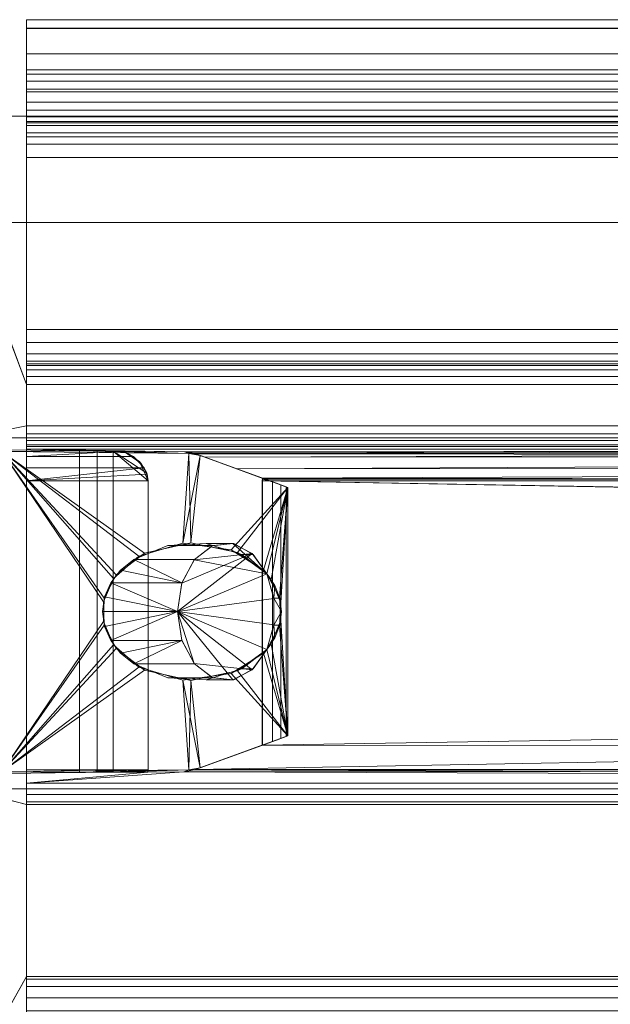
# Model space of a CAD drawing. Header units: millimetres. Extents: x -125 to 135, y -1868 to 49.
# Tile 29 of 53: x -118 to -110, y 34 to 49. Entities that reach past the tile are written whole.
import ezdxf

# ---------------------------------------------------------------- set-up
doc = ezdxf.new("R2010")
doc.units = ezdxf.units.MM
doc.layers.add('1', color=7, linetype='CONTINUOUS', true_color=0xffffff)

msp = doc.modelspace()

# ---------------------------------------------------------------- linework, layer by layer
at = {"layer": '1', "color": 252, "linetype": 'Continuous', "lineweight": 13}
for points in [[(-118.3, 48.621, 454.451), (-118.3, 48.75, 453.8), (-118.3, 47.212, 452.691), (-118.3, 47.104, 452.854)], [(-118.3, 47.25, 452.5), (-118.3, 48.75, 453.8), (-118.3, 48.75, 451.551), (-118.3, 48.629, 450.867)], [(-118.3, 47.25, 452.5), (-118.3, 47.212, 452.691), (-118.3, 48.75, 453.8)], [(-118.3, 48.75, 453.8), (118.3, 48.75, 453.8), (118.3, 48.75, 451.551), (-118.3, 48.75, 451.551)], [(-118.3, 48.621, 454.451), (118.3, 48.621, 454.451), (118.3, 48.75, 453.8), (-118.3, 48.75, 453.8)], [(-118.3, 48.75, 451.551), (118.3, 48.75, 451.551), (118.3, 48.629, 450.867), (-118.3, 48.629, 450.867)], [(-118.3, 48.75, 34.2), (-118.3, 47.212, 35.309), (-118.3, 47.25, 35.5)], [(-118.3, 47.104, 35.146), (-118.3, 47.212, 35.309), (-118.3, 48.75, 34.2), (-118.3, 48.621, 33.549)], [(-118.3, 48.629, 37.133), (-118.3, 48.75, 36.449), (-118.3, 48.75, 34.2), (-118.3, 47.25, 35.5)], [(118.3, 48.75, 34.2), (-118.3, 48.75, 34.2), (-118.3, 48.75, 36.449), (118.3, 48.75, 36.449)], [(118.3, 48.621, 33.549), (-118.3, 48.621, 33.549), (-118.3, 48.75, 34.2), (118.3, 48.75, 34.2)], [(118.3, 48.75, 36.449), (-118.3, 48.75, 36.449), (-118.3, 48.629, 37.133), (118.3, 48.629, 37.133)], [(-118.3, 47.25, 449.3), (-118.3, 47.25, 452.5), (-118.3, 48.629, 450.867), (-118.3, 48.022, 449.197)], [(118.3, 48.022, 449.197), (-118.3, 48.022, 449.197), (-118.3, 48.629, 450.867), (118.3, 48.629, 450.867)], [(-118.3, 48.022, 38.803), (-118.3, 48.629, 37.133), (-118.3, 47.25, 35.5), (-118.3, 47.25, 38.7)], [(-118.3, 48.022, 38.803), (118.3, 48.022, 38.803), (118.3, 48.629, 37.133), (-118.3, 48.629, 37.133)], [(-118.3, 48.252, 455.002), (-118.3, 48.621, 454.451), (-118.3, 47.104, 452.854), (-118.3, 46.941, 452.962)], [(-118.3, 48.252, 455.002), (118.3, 48.252, 455.002), (118.3, 48.621, 454.451), (-118.3, 48.621, 454.451)], [(-118.3, 48.621, 33.549), (-118.3, 48.252, 32.998), (-118.3, 46.941, 35.038), (-118.3, 47.104, 35.146)], [(118.3, 48.252, 32.998), (-118.3, 48.252, 32.998), (-118.3, 48.621, 33.549), (118.3, 48.621, 33.549)], [(-118.3, 46.941, 452.962), (-118.3, 47.701, 455.371), (-118.3, 48.252, 455.002)], [(-118.3, 47.701, 455.371), (118.3, 47.701, 455.371), (118.3, 48.252, 455.002), (-118.3, 48.252, 455.002)], [(-118.3, 42.512, 35.309), (-118.3, 48.252, 32.998), (-118.3, 47.701, 32.629)], [(-118.3, 48.252, 32.998), (-118.3, 44.25, 35), (-118.3, 46.75, 35)], [(-118.3, 48.252, 32.998), (-118.3, 42.512, 35.309), (-118.3, 44.059, 35.038), (-118.3, 44.25, 35)], [(-118.3, 46.75, 35), (-118.3, 46.941, 35.038), (-118.3, 48.252, 32.998)], [(118.3, 47.701, 32.629), (-118.3, 47.701, 32.629), (-118.3, 48.252, 32.998), (118.3, 48.252, 32.998)], [(-118.3, 47.25, 449.3), (-118.3, 48.022, 449.197), (-118.3, 47.958, 449.094)], [(-118.3, 48.022, 449.197), (118.3, 48.022, 449.197), (118.3, 47.958, 449.094), (-118.3, 47.958, 449.094)], [(-118.3, 47.958, 38.906), (-118.3, 48.022, 38.803), (-118.3, 47.25, 38.7)], [(118.3, 48.022, 38.803), (-118.3, 48.022, 38.803), (-118.3, 47.958, 38.906), (118.3, 47.958, 38.906)], [(-118.3, 47.958, 449.094), (-118.3, 47.859, 449.025), (-118.3, 47.74, 449), (-118.3, 47.25, 449.3)], [(-118.3, 47.958, 449.094), (118.3, 47.958, 449.094), (118.3, 47.859, 449.025), (-118.3, 47.859, 449.025)], [(-118.3, 47.25, 38.7), (-118.3, 47.74, 39), (-118.3, 47.859, 38.975), (-118.3, 47.958, 38.906)], [(118.3, 47.958, 38.906), (-118.3, 47.958, 38.906), (-118.3, 47.859, 38.975), (118.3, 47.859, 38.975)], [(-118.3, 47.859, 449.025), (118.3, 47.859, 449.025), (118.3, 47.74, 449), (-118.3, 47.74, 449)], [(118.3, 47.859, 38.975), (-118.3, 47.859, 38.975), (-118.3, 47.74, 39), (118.3, 47.74, 39)], [(-118.3, 47.74, 449), (-118.3, 47.55, 449), (-118.3, 47.25, 449.3)], [(-118.3, 47.74, 449), (118.3, 47.74, 449), (118.3, 47.55, 449), (-118.3, 47.55, 449)], [(-118.3, 47.25, 38.7), (-118.3, 47.55, 39), (-118.3, 47.74, 39)], [(118.3, 47.74, 39), (-118.3, 47.74, 39), (-118.3, 47.55, 39), (118.3, 47.55, 39)], [(-118.3, 47.05, 455.5), (-118.3, 47.701, 455.371), (-118.3, 46.941, 452.962), (-118.3, 46.75, 453)], [(-118.3, 47.05, 455.5), (118.3, 47.05, 455.5), (118.3, 47.701, 455.371), (-118.3, 47.701, 455.371)], [(-118.3, 47.701, 32.629), (-118.3, 47.05, 32.5), (-118.3, 42.404, 35.146), (-118.3, 42.512, 35.309)], [(118.3, 47.05, 32.5), (-118.3, 47.05, 32.5), (-118.3, 47.701, 32.629), (118.3, 47.701, 32.629)], [(-118.3, 47.55, 449), (-118.3, 47.435, 449.023), (-118.3, 47.338, 449.088)], [(-118.3, 47.338, 449.088), (-118.3, 47.273, 449.185), (-118.3, 47.25, 449.3), (-118.3, 47.55, 449)], [(-118.3, 47.55, 449), (118.3, 47.55, 449), (118.3, 47.435, 449.023), (-118.3, 47.435, 449.023)], [(-118.3, 47.55, 39), (-118.3, 47.25, 38.7), (-118.3, 47.273, 38.815)], [(-118.3, 47.273, 38.815), (-118.3, 47.338, 38.912), (-118.3, 47.435, 38.977), (-118.3, 47.55, 39)], [(118.3, 47.55, 39), (-118.3, 47.55, 39), (-118.3, 47.435, 38.977), (118.3, 47.435, 38.977)], [(119.189, 45.805, 39), (-119.189, 45.805, 39), (-118.8, 47.35, 39), (118.8, 47.35, 39)], [(-119.189, 45.805, 449), (119.189, 45.805, 449), (118.8, 47.35, 449), (-118.8, 47.35, 449)], [(118.8, 47.35, 449), (118.8, 47.35, 39), (-118.8, 47.35, 39), (-118.8, 47.35, 449)], [(-118.3, 47.435, 449.023), (118.3, 47.435, 449.023), (118.3, 47.338, 449.088), (-118.3, 47.338, 449.088)], [(118.3, 47.435, 38.977), (-118.3, 47.435, 38.977), (-118.3, 47.338, 38.912), (118.3, 47.338, 38.912)], [(-118.3, 47.338, 449.088), (118.3, 47.338, 449.088), (118.3, 47.273, 449.185), (-118.3, 47.273, 449.185)], [(118.3, 47.338, 38.912), (-118.3, 47.338, 38.912), (-118.3, 47.273, 38.815), (118.3, 47.273, 38.815)], [(-118.3, 47.273, 449.185), (118.3, 47.273, 449.185), (118.3, 47.25, 449.3), (-118.3, 47.25, 449.3)], [(118.3, 47.273, 38.815), (-118.3, 47.273, 38.815), (-118.3, 47.25, 38.7), (118.3, 47.25, 38.7)], [(118.3, 47.25, 452.5), (-118.3, 47.25, 452.5), (-118.3, 47.25, 449.3), (118.3, 47.25, 449.3)], [(-118.3, 47.25, 452.5), (118.3, 47.25, 452.5), (118.3, 47.212, 452.691), (-118.3, 47.212, 452.691)], [(-118.3, 47.25, 35.5), (118.3, 47.25, 35.5), (118.3, 47.25, 38.7), (-118.3, 47.25, 38.7)], [(118.3, 47.25, 35.5), (-118.3, 47.25, 35.5), (-118.3, 47.212, 35.309), (118.3, 47.212, 35.309)], [(-118.3, 47.212, 452.691), (118.3, 47.212, 452.691), (118.3, 47.104, 452.854), (-118.3, 47.104, 452.854)], [(118.3, 47.212, 35.309), (-118.3, 47.212, 35.309), (-118.3, 47.104, 35.146), (118.3, 47.104, 35.146)], [(-118.3, 47.104, 452.854), (118.3, 47.104, 452.854), (118.3, 46.941, 452.962), (-118.3, 46.941, 452.962)], [(118.3, 47.104, 35.146), (-118.3, 47.104, 35.146), (-118.3, 46.941, 35.038), (118.3, 46.941, 35.038)], [(-118.3, 47.05, 455.5), (-118.3, 44.25, 453), (-118.3, 44.059, 452.962), (-118.3, 42.05, 453)], [(-118.3, 42.05, 453), (-118.3, 37.85, 453), (-118.3, 47.05, 455.5)], [(-118.3, 47.05, 455.5), (-118.3, 46.75, 453), (-118.3, 44.25, 453)], [(-118.3, 37.85, 453), (-118.3, 37.659, 452.962), (-118.3, 34.812, 452.691), (-118.3, 47.05, 455.5)], [(-118.3, 8.45, 455.5), (-118.3, 47.05, 455.5), (-118.3, 34.35, 453), (-118.3, 13.65, 453)], [(-118.3, 47.05, 455.5), (-118.3, 34.541, 452.962), (-118.3, 34.35, 453)], [(-118.3, 47.05, 455.5), (-118.3, 34.704, 452.854), (-118.3, 34.541, 452.962)], [(-118.3, 47.05, 455.5), (-118.3, 34.812, 452.691), (-118.3, 34.704, 452.854)], [(-118.3, 8.45, 455.5), (118.3, 8.45, 455.5), (118.3, 47.05, 455.5), (-118.3, 47.05, 455.5)], [(-118.3, 47.05, 32.5), (-118.3, 11.541, 35.038), (-118.3, 13.65, 35)], [(-118.3, 13.65, 35), (-118.3, 34.35, 35), (-118.3, 47.05, 32.5)], [(-118.3, 34.35, 35), (-118.3, 37.659, 35.038), (-118.3, 37.85, 35), (-118.3, 47.05, 32.5)], [(-118.3, 47.05, 32.5), (-118.3, 37.85, 35), (-118.3, 42.05, 35)], [(-118.3, 47.05, 32.5), (-118.3, 42.241, 35.038), (-118.3, 42.404, 35.146)], [(-118.3, 42.05, 35), (-118.3, 42.241, 35.038), (-118.3, 47.05, 32.5)], [(-118.3, 11.35, 35), (-118.3, 11.541, 35.038), (-118.3, 47.05, 32.5), (-118.3, 8.45, 32.5)], [(118.3, 8.45, 32.5), (-118.3, 8.45, 32.5), (-118.3, 47.05, 32.5), (118.3, 47.05, 32.5)], [(-118.3, 46.941, 452.962), (118.3, 46.941, 452.962), (118.3, 46.75, 453), (-118.3, 46.75, 453)], [(118.3, 46.941, 35.038), (-118.3, 46.941, 35.038), (-118.3, 46.75, 35), (118.3, 46.75, 35)], [(118.3, 44.25, 453), (-118.3, 44.25, 453), (-118.3, 46.75, 453), (118.3, 46.75, 453)], [(-118.3, 44.25, 35), (118.3, 44.25, 35), (118.3, 46.75, 35), (-118.3, 46.75, 35)], [(-119.189, 42.674, 39), (-119.189, 45.805, 39), (-118.3, 43.45, 39), (-118.3, 42.85, 39)], [(118.3, 43.45, 39), (-118.3, 43.45, 39), (-119.189, 45.805, 39), (119.189, 45.805, 39)], [(-119.189, 45.805, 449), (-119.189, 42.674, 449), (-118.3, 42.85, 449), (-118.3, 43.45, 449)], [(-118.3, 43.45, 449), (118.3, 43.45, 449), (119.189, 45.805, 449), (-119.189, 45.805, 449)], [(-118.3, 44.25, 453), (118.3, 44.25, 453), (118.3, 44.059, 452.962), (-118.3, 44.059, 452.962)], [(118.3, 44.25, 35), (-118.3, 44.25, 35), (-118.3, 44.059, 35.038), (118.3, 44.059, 35.038)], [(-118.3, 44.059, 452.962), (-118.3, 43.896, 452.854), (-118.3, 42.05, 453)], [(-118.3, 44.059, 452.962), (118.3, 44.059, 452.962), (118.3, 43.896, 452.854), (-118.3, 43.896, 452.854)], [(-118.3, 43.896, 35.146), (-118.3, 44.059, 35.038), (-118.3, 42.512, 35.309)], [(118.3, 44.059, 35.038), (-118.3, 44.059, 35.038), (-118.3, 43.896, 35.146), (118.3, 43.896, 35.146)], [(-118.3, 43.896, 452.854), (-118.3, 43.788, 452.691), (-118.3, 42.05, 453)], [(-118.3, 43.896, 452.854), (118.3, 43.896, 452.854), (118.3, 43.788, 452.691), (-118.3, 43.788, 452.691)], [(-118.3, 42.512, 35.309), (-118.3, 43.788, 35.309), (-118.3, 43.896, 35.146)], [(118.3, 43.896, 35.146), (-118.3, 43.896, 35.146), (-118.3, 43.788, 35.309), (118.3, 43.788, 35.309)], [(-118.3, 43.788, 452.691), (-118.3, 42.404, 452.854), (-118.3, 42.241, 452.962)], [(-118.3, 43.788, 452.691), (-118.3, 42.512, 452.691), (-118.3, 42.404, 452.854)], [(-118.3, 42.512, 452.691), (-118.3, 43.788, 452.691), (-118.3, 43.75, 452.5)], [(-118.3, 42.241, 452.962), (-118.3, 42.05, 453), (-118.3, 43.788, 452.691)], [(-118.3, 43.788, 452.691), (118.3, 43.788, 452.691), (118.3, 43.75, 452.5), (-118.3, 43.75, 452.5)], [(-118.3, 43.788, 35.309), (-118.3, 42.512, 35.309), (-118.3, 42.55, 35.5)], [(-118.3, 43.75, 35.5), (-118.3, 43.788, 35.309), (-118.3, 42.55, 35.5)], [(118.3, 43.788, 35.309), (-118.3, 43.788, 35.309), (-118.3, 43.75, 35.5), (118.3, 43.75, 35.5)], [(-118.3, 42.55, 449.3), (-118.3, 43.75, 449.3), (-118.3, 43.45, 449), (-118.3, 42.85, 449)], [(-118.3, 43.45, 449), (-118.3, 43.75, 449.3), (-118.3, 43.727, 449.185)], [(-118.3, 42.55, 449.3), (-118.3, 42.55, 452.5), (-118.3, 43.75, 452.5), (-118.3, 43.75, 449.3)], [(-118.3, 42.55, 452.5), (-118.3, 42.512, 452.691), (-118.3, 43.75, 452.5)], [(-118.3, 43.75, 452.5), (118.3, 43.75, 452.5), (118.3, 43.75, 449.3), (-118.3, 43.75, 449.3)], [(118.3, 43.727, 449.185), (-118.3, 43.727, 449.185), (-118.3, 43.75, 449.3), (118.3, 43.75, 449.3)], [(-118.3, 43.75, 38.7), (-118.3, 42.55, 38.7), (-118.3, 42.85, 39), (-118.3, 43.45, 39)], [(-118.3, 43.75, 38.7), (-118.3, 43.75, 35.5), (-118.3, 42.55, 35.5), (-118.3, 42.55, 38.7)], [(-118.3, 43.727, 38.815), (-118.3, 43.75, 38.7), (-118.3, 43.45, 39)], [(118.3, 43.75, 35.5), (-118.3, 43.75, 35.5), (-118.3, 43.75, 38.7), (118.3, 43.75, 38.7)], [(-118.3, 43.727, 38.815), (118.3, 43.727, 38.815), (118.3, 43.75, 38.7), (-118.3, 43.75, 38.7)], [(-118.3, 43.727, 449.185), (-118.3, 43.662, 449.088), (-118.3, 43.565, 449.023), (-118.3, 43.45, 449)], [(118.3, 43.662, 449.088), (-118.3, 43.662, 449.088), (-118.3, 43.727, 449.185), (118.3, 43.727, 449.185)], [(-118.3, 43.45, 39), (-118.3, 43.565, 38.977), (-118.3, 43.662, 38.912), (-118.3, 43.727, 38.815)], [(-118.3, 43.662, 38.912), (118.3, 43.662, 38.912), (118.3, 43.727, 38.815), (-118.3, 43.727, 38.815)], [(118.3, 43.565, 449.023), (-118.3, 43.565, 449.023), (-118.3, 43.662, 449.088), (118.3, 43.662, 449.088)], [(-118.3, 43.565, 38.977), (118.3, 43.565, 38.977), (118.3, 43.662, 38.912), (-118.3, 43.662, 38.912)], [(118.3, 43.45, 449), (-118.3, 43.45, 449), (-118.3, 43.565, 449.023), (118.3, 43.565, 449.023)], [(-118.3, 43.45, 39), (118.3, 43.45, 39), (118.3, 43.565, 38.977), (-118.3, 43.565, 38.977)], [(119.189, 42.674, 39), (-119.189, 42.674, 39), (-118.3, 42.85, 39), (118.3, 42.85, 39)], [(-119.189, 42.674, 449), (119.189, 42.674, 449), (118.3, 42.85, 449), (-118.3, 42.85, 449)], [(-118.3, 42.85, 449), (-118.3, 42.735, 449.023), (-118.3, 42.638, 449.088)], [(-118.3, 42.638, 449.088), (-118.3, 42.573, 449.185), (-118.3, 42.55, 449.3), (-118.3, 42.85, 449)], [(-118.3, 42.85, 449), (118.3, 42.85, 449), (118.3, 42.735, 449.023), (-118.3, 42.735, 449.023)], [(-118.3, 42.85, 39), (-118.3, 42.55, 38.7), (-118.3, 42.573, 38.815)], [(-118.3, 42.573, 38.815), (-118.3, 42.638, 38.912), (-118.3, 42.735, 38.977), (-118.3, 42.85, 39)], [(118.3, 42.85, 39), (-118.3, 42.85, 39), (-118.3, 42.735, 38.977), (118.3, 42.735, 38.977)], [(-119.189, 42.674, 39), (119.189, 42.674, 39), (119.189, 37.576, 39), (-119.189, 37.576, 39)], [(-119.189, 37.576, 449), (119.189, 37.576, 449), (119.189, 42.674, 449), (-119.189, 42.674, 449)], [(-118.3, 42.735, 449.023), (118.3, 42.735, 449.023), (118.3, 42.638, 449.088), (-118.3, 42.638, 449.088)], [(118.3, 42.735, 38.977), (-118.3, 42.735, 38.977), (-118.3, 42.638, 38.912), (118.3, 42.638, 38.912)], [(-118.3, 42.638, 449.088), (118.3, 42.638, 449.088), (118.3, 42.573, 449.185), (-118.3, 42.573, 449.185)], [(118.3, 42.638, 38.912), (-118.3, 42.638, 38.912), (-118.3, 42.573, 38.815), (118.3, 42.573, 38.815)], [(-115.939, 42.448, 450.917), (-118.661, 42.479, 450.679), (-118.594, 42.499, 452.373), (-117.53, 42.487, 452.467)], [(-117.53, 42.487, 35.533), (-118.594, 42.499, 35.627), (-118.661, 42.479, 37.321)], [(-118.661, 42.479, 37.321), (-115.939, 42.448, 37.083), (-117.443, 42.486, 35.522), (-117.53, 42.487, 35.533)], [(-118.594, 42.499, 452.373), (-118.594, 37.801, 452.373), (-117.53, 37.813, 452.467), (-117.53, 42.487, 452.467)], [(-118.594, 42.499, 35.627), (-117.53, 42.487, 35.533), (-117.53, 37.813, 35.533), (-118.594, 37.801, 35.627)], [(-118.3, 42.573, 449.185), (118.3, 42.573, 449.185), (118.3, 42.55, 449.3), (-118.3, 42.55, 449.3)], [(118.3, 42.573, 38.815), (-118.3, 42.573, 38.815), (-118.3, 42.55, 38.7), (118.3, 42.55, 38.7)], [(-78.867, 42.512, 452.691), (-118.3, 42.512, 452.691), (-118.3, 42.55, 452.5), (-78.867, 42.55, 452.5)], [(118.3, 42.55, 452.5), (-118.3, 42.55, 452.5), (-118.3, 42.55, 449.3), (118.3, 42.55, 449.3)], [(-118.3, 42.512, 35.309), (-78.867, 42.512, 35.309), (-78.867, 42.55, 35.5), (-118.3, 42.55, 35.5)], [(-118.3, 42.55, 35.5), (118.3, 42.55, 35.5), (118.3, 42.55, 38.7), (-118.3, 42.55, 38.7)], [(-118.3, 42.404, 452.854), (-118.3, 42.512, 452.691), (-116.89, 42.482, 452.751)], [(-116.004, 42.472, 452.769), (-118.3, 42.512, 452.691), (-78.867, 42.512, 452.691)], [(-116.004, 42.472, 452.769), (-116.89, 42.482, 452.751), (-118.3, 42.512, 452.691)], [(-78.867, 42.512, 35.309), (-118.3, 42.512, 35.309), (-116.004, 42.472, 35.231)], [(-118.3, 42.512, 35.309), (-116.89, 42.482, 35.249), (-116.004, 42.472, 35.231)], [(-116.89, 42.482, 35.249), (-118.3, 42.512, 35.309), (-118.3, 42.404, 35.146)], [(-117.53, 42.487, 452.467), (-117.117, 42.483, 452.597), (-115.939, 42.448, 450.917)], [(-117.275, 37.816, 452.523), (-117.275, 42.484, 452.523), (-117.53, 42.487, 452.467), (-117.53, 37.813, 452.467)], [(-117.53, 37.813, 35.533), (-117.53, 42.487, 35.533), (-117.275, 42.484, 35.477), (-117.275, 37.816, 35.477)], [(-117.043, 42.483, 35.356), (-117.443, 42.486, 35.522), (-115.939, 42.448, 37.083)], [(-117.043, 37.817, 452.644), (-117.043, 42.483, 452.644), (-117.275, 42.484, 452.523), (-117.275, 37.816, 452.523)], [(-117.275, 37.816, 35.477), (-117.275, 42.484, 35.477), (-117.043, 42.483, 35.356), (-117.043, 37.817, 35.356)], [(-78.867, 42.512, 452.691), (-115.946, 42.468, 452.775), (-116.004, 42.472, 452.769)], [(-116.004, 42.472, 35.231), (-78.867, 42.404, 35.146), (-78.867, 42.512, 35.309)], [(-115.841, 42.442, 452.81), (-115.946, 42.468, 452.775), (-78.867, 42.512, 452.691)], [(-115.705, 42.393, 452.837), (-115.841, 42.442, 452.81), (-78.867, 42.512, 452.691)], [(-78.867, 42.512, 452.691), (-78.867, 42.404, 452.854), (-115.705, 42.393, 452.837)], [(-115.911, 41.15, 450.919), (-116.584, 40.998, 450.86), (-118.661, 42.479, 450.679), (-115.939, 42.448, 450.917)], [(-116.584, 40.998, 450.86), (-116.995, 40.683, 450.824), (-118.661, 42.479, 450.679)], [(-116.995, 40.683, 450.824), (-117.171, 40.344, 450.809), (-118.661, 42.479, 450.679)], [(-117.171, 40.344, 450.809), (-117.182, 40.009, 450.808), (-118.661, 37.821, 450.679), (-118.661, 42.479, 450.679)], [(-115.939, 42.448, 37.083), (-118.661, 42.479, 37.321), (-116.667, 40.955, 37.147), (-116.026, 41.145, 37.091)], [(-118.661, 42.479, 37.321), (-117.036, 40.63, 37.179), (-116.667, 40.955, 37.147)], [(-118.661, 42.479, 37.321), (-117.182, 40.291, 37.192), (-117.036, 40.63, 37.179)], [(-117.171, 39.956, 37.191), (-117.182, 40.291, 37.192), (-118.661, 42.479, 37.321), (-118.661, 37.821, 37.321)], [(-116.89, 42.482, 452.751), (-116.743, 42.404, 452.854), (-118.3, 42.404, 452.854)], [(-118.3, 42.404, 35.146), (-116.743, 42.404, 35.146), (-116.89, 42.482, 35.249)], [(-116.589, 42.241, 452.962), (-118.3, 42.241, 452.962), (-118.3, 42.404, 452.854), (-116.743, 42.404, 452.854)], [(-116.743, 42.404, 35.146), (-118.3, 42.404, 35.146), (-118.3, 42.241, 35.038), (-116.589, 42.241, 35.038)], [(-115.939, 42.448, 450.917), (-117.117, 42.483, 452.597), (-117.043, 42.483, 452.644)], [(-117.043, 42.483, 452.644), (-116.89, 42.482, 452.751), (-116.004, 42.472, 452.769), (-115.939, 42.448, 450.917)], [(-117.043, 42.483, 452.644), (-117.043, 37.817, 452.644), (-116.534, 37.85, 453), (-116.534, 42.05, 453)], [(-116.659, 42.332, 452.913), (-116.89, 42.482, 452.751), (-117.043, 42.483, 452.644), (-116.534, 42.05, 453)], [(-115.939, 42.448, 37.083), (-116.004, 42.472, 35.231), (-116.89, 42.482, 35.249), (-117.043, 42.483, 35.356)], [(-117.043, 42.483, 35.356), (-116.89, 42.482, 35.249), (-116.638, 42.309, 35.072), (-116.552, 42.161, 35.012)], [(-116.552, 42.161, 35.012), (-116.534, 42.05, 35), (-117.043, 42.483, 35.356)], [(-116.534, 42.05, 35), (-116.534, 37.85, 35), (-117.043, 37.817, 35.356), (-117.043, 42.483, 35.356)], [(-115.775, 42.418, 37.069), (-115.939, 42.448, 37.083), (-116.026, 41.145, 37.091)], [(-116.026, 41.145, 37.091), (-115.323, 41.048, 37.029), (-114.5, 41.954, 36.957), (-115.775, 42.418, 37.069)], [(-115.775, 42.418, 450.931), (-115.939, 42.448, 450.917), (-116.004, 42.472, 452.769)], [(-116.004, 42.472, 452.769), (-115.919, 42.463, 452.781), (-115.775, 42.418, 450.931)], [(-116.004, 42.472, 35.231), (-115.893, 42.458, 35.211), (-78.867, 42.404, 35.146)], [(-115.775, 42.418, 37.069), (-115.919, 42.463, 35.219), (-116.004, 42.472, 35.231)], [(-116.004, 42.472, 35.231), (-115.939, 42.448, 37.083), (-115.775, 42.418, 37.069)], [(-115.911, 41.15, 450.919), (-115.939, 42.448, 450.917), (-115.775, 42.418, 450.931)], [(-115.919, 42.463, 452.781), (-115.841, 42.442, 452.81), (-115.775, 42.418, 450.931)], [(-115.775, 42.418, 37.069), (-115.841, 42.442, 35.19), (-115.919, 42.463, 35.219)], [(-115.775, 42.418, 450.931), (-114.5, 41.954, 451.043), (-115.231, 41.01, 450.979), (-115.911, 41.15, 450.919)], [(-78.867, 42.404, 35.146), (-115.893, 42.458, 35.211), (-115.841, 42.442, 35.19)], [(-115.841, 42.442, 452.81), (-114.863, 42.086, 452.997), (-114.667, 42.015, 452.889)], [(-115.841, 42.442, 452.81), (-114.868, 42.088, 452.999), (-114.863, 42.086, 452.997)], [(-114.667, 42.015, 452.889), (-114.542, 41.969, 452.717), (-114.5, 41.954, 452.516), (-115.841, 42.442, 452.81)], [(-114.5, 41.954, 452.516), (-114.5, 41.954, 451.043), (-115.775, 42.418, 450.931), (-115.841, 42.442, 452.81)], [(-115.841, 42.442, 35.19), (-115.705, 42.393, 35.163), (-78.867, 42.404, 35.146)], [(-115.841, 42.442, 35.19), (-114.5, 41.954, 35.479), (-114.544, 41.97, 35.279), (-114.671, 42.016, 35.107)], [(-115.841, 42.442, 35.19), (-114.5, 41.954, 35.484), (-114.5, 41.954, 35.479)], [(-115.841, 42.442, 35.19), (-115.775, 42.418, 37.069), (-114.5, 41.954, 36.957), (-114.5, 41.954, 35.484)], [(-114.671, 42.016, 35.107), (-114.868, 42.088, 35.001), (-115.841, 42.442, 35.19)], [(-115.241, 42.224, 452.926), (-115.705, 42.393, 452.837), (-78.867, 42.404, 452.854)], [(-78.867, 42.404, 35.146), (-115.705, 42.393, 35.163), (-115.241, 42.224, 35.074)], [(-78.867, 42.404, 452.854), (-78.867, 42.241, 452.962), (-115.241, 42.224, 452.926)], [(-115.241, 42.224, 35.074), (-78.867, 42.241, 35.038), (-78.867, 42.404, 35.146)], [(-118.3, 42.05, 453), (-118.3, 42.241, 452.962), (-116.589, 42.241, 452.962)], [(-116.589, 42.241, 452.962), (-116.548, 42.148, 452.99), (-118.3, 42.05, 453)], [(-118.3, 42.05, 35), (-116.548, 42.148, 35.01), (-116.589, 42.241, 35.038)], [(-116.589, 42.241, 35.038), (-118.3, 42.241, 35.038), (-118.3, 42.05, 35)], [(-116.534, 42.05, 453), (-116.559, 42.179, 452.983), (-116.659, 42.332, 452.913)], [(-114.868, 42.088, 452.999), (-115.241, 42.224, 452.926), (-78.867, 42.241, 452.962)], [(-78.867, 42.241, 35.038), (-115.241, 42.224, 35.074), (-114.868, 42.088, 35.001)], [(-114.868, 42.088, 452.999), (-78.867, 42.241, 452.962), (-78.867, 42.05, 453)], [(-114.868, 42.088, 35.001), (-78.867, 42.05, 35), (-78.867, 42.241, 35.038)], [(-116.548, 42.148, 452.99), (-116.534, 42.05, 453), (-118.3, 42.05, 453)], [(-118.3, 42.05, 35), (-116.534, 42.05, 35), (-116.548, 42.148, 35.01)], [(-114.873, 42.05, 35), (-114.868, 42.088, 35.001), (-114.869, 42.082, 35.001)], [(-114.868, 42.088, 35.001), (-114.873, 42.05, 35), (-78.867, 42.05, 35)], [(-114.869, 42.082, 35.001), (-114.871, 42.076, 35.001), (-114.873, 42.05, 35)], [(-78.867, 42.05, 453), (-114.873, 42.05, 453), (-114.871, 42.076, 452.999)], [(-114.873, 42.05, 453), (-114.873, 38.21, 453), (-114.871, 38.211, 452.999), (-114.871, 42.076, 452.999)], [(-114.873, 38.21, 35), (-114.873, 42.05, 35), (-114.871, 42.076, 35.001), (-114.871, 38.211, 35.001)], [(-114.871, 42.076, 452.999), (-114.869, 42.082, 452.999), (-78.867, 42.05, 453)], [(-114.722, 42.035, 452.932), (-114.869, 42.082, 452.999), (-114.871, 42.076, 452.999)], [(-114.869, 42.082, 35.001), (-114.871, 42.076, 35.001), (-114.869, 42.082, 35.001)], [(-114.871, 42.076, 35.001), (-114.869, 42.082, 35.001), (-114.722, 42.035, 35.068)], [(-114.871, 42.076, 452.999), (-114.871, 38.211, 452.999), (-114.722, 38.265, 452.932), (-114.722, 42.035, 452.932)], [(-114.722, 42.035, 35.068), (-114.722, 38.265, 35.068), (-114.871, 38.211, 35.001), (-114.871, 42.076, 35.001)], [(-78.867, 42.05, 453), (-114.869, 42.082, 452.999), (-114.868, 42.088, 452.999)], [(-114.722, 42.035, 452.932), (-114.868, 42.088, 452.999), (-114.869, 42.082, 452.999)], [(-114.869, 42.082, 35.001), (-114.868, 42.088, 35.001), (-114.869, 42.082, 35.001)], [(-114.869, 42.082, 35.001), (-114.868, 42.088, 35.001), (-114.722, 42.035, 35.068)], [(-116.534, 37.85, 453), (-118.3, 37.85, 453), (-118.3, 42.05, 453), (-116.534, 42.05, 453)], [(-116.534, 42.05, 35), (-118.3, 42.05, 35), (-118.3, 37.85, 35), (-116.534, 37.85, 35)], [(114.873, 42.05, 453), (114.873, 38.21, 453), (-115.863, 37.85, 453), (-115.847, 37.856, 453)], [(-115.847, 37.856, 453), (-114.873, 38.21, 453), (114.873, 42.05, 453)], [(-114.5, 41.954, 36.957), (-115.323, 41.048, 37.029), (-114.855, 40.751, 36.989)], [(-114.807, 40.698, 451.016), (-115.231, 41.01, 450.979), (-114.5, 41.954, 451.043)], [(-114.873, 38.21, 453), (-114.873, 42.05, 453), (114.873, 42.05, 453)], [(-114.873, 42.05, 35), (-114.873, 38.21, 35), (115.863, 37.85, 35), (115.847, 37.856, 35)], [(115.847, 37.856, 35), (114.873, 38.21, 35), (-114.873, 42.05, 35)], [(114.873, 38.21, 35), (114.873, 42.05, 35), (-114.873, 42.05, 35)], [(-114.5, 41.954, 36.957), (-114.855, 40.751, 36.989), (-114.807, 40.698, 36.984)], [(-114.744, 40.615, 451.021), (-114.807, 40.698, 451.016), (-114.5, 41.954, 451.043)], [(-114.807, 40.698, 36.984), (-114.623, 40.358, 36.968), (-114.5, 41.954, 36.957)], [(-114.5, 41.954, 451.043), (-114.605, 40.276, 451.033), (-114.744, 40.615, 451.021)], [(-114.722, 42.035, 452.932), (-114.722, 38.265, 452.932), (-114.603, 38.308, 452.821), (-114.603, 41.992, 452.821)], [(-114.722, 38.265, 35.068), (-114.722, 42.035, 35.068), (-114.603, 41.992, 35.179), (-114.603, 38.308, 35.179)], [(-114.623, 39.942, 451.032), (-114.605, 40.276, 451.033), (-114.5, 41.954, 451.043), (-114.5, 38.346, 451.043)], [(-114.623, 40.358, 36.968), (-114.605, 40.024, 36.967), (-114.5, 38.346, 36.957), (-114.5, 41.954, 36.957)], [(-114.603, 41.992, 452.821), (-114.603, 38.308, 452.821), (-114.527, 38.336, 452.677), (-114.527, 41.964, 452.677)], [(-114.603, 38.308, 35.179), (-114.603, 41.992, 35.179), (-114.527, 41.964, 35.323), (-114.527, 38.336, 35.323)], [(-114.527, 41.964, 452.677), (-114.527, 38.336, 452.677), (-114.5, 38.346, 452.516), (-114.5, 41.954, 452.516)], [(-114.527, 38.336, 35.323), (-114.527, 41.964, 35.323), (-114.5, 41.954, 35.484), (-114.5, 38.346, 35.484)], [(-114.5, 38.346, 452.516), (-114.5, 38.346, 451.043), (-114.5, 41.954, 451.043), (-114.5, 41.954, 452.516)], [(-114.5, 38.346, 36.957), (-114.5, 38.346, 35.484), (-114.5, 41.954, 35.484), (-114.5, 41.954, 36.957)], [(-116.248, 41.113, 450.89), (-115.591, 41.113, 450.232), (-115.858, 40.91, 449.965), (-116.739, 40.91, 450.847)], [(-116.739, 40.91, 37.153), (-115.858, 40.91, 38.035), (-115.591, 41.113, 37.768), (-116.248, 41.113, 37.11)], [(-115.691, 41.138, 450.938), (-115.288, 41.138, 450.535), (-115.591, 41.113, 450.232), (-116.248, 41.113, 450.89)], [(-116.248, 41.113, 37.11), (-115.591, 41.113, 37.768), (-115.288, 41.138, 37.465), (-115.691, 41.138, 37.062)], [(-115.863, 40.904, 449.96), (-115.601, 41.108, 450.222), (-115.302, 41.141, 450.521), (-115.021, 40.995, 450.802)], [(-115.302, 41.141, 37.479), (-115.601, 41.108, 37.778), (-115.863, 40.904, 38.04), (-114.807, 40.698, 36.984)], [(-115.172, 40.981, 450.984), (-115.006, 40.981, 450.817), (-115.288, 41.138, 450.535), (-115.691, 41.138, 450.938)], [(-115.691, 41.138, 37.062), (-115.288, 41.138, 37.465), (-115.006, 40.981, 37.183), (-115.172, 40.981, 37.016)], [(-114.807, 40.698, 36.984), (-115.021, 40.995, 37.198), (-115.302, 41.141, 37.479)], [(-116.041, 40.569, 449.782), (-116.932, 40.754, 450.83), (-116.739, 40.91, 450.847)], [(-116.739, 40.91, 37.153), (-116.932, 40.754, 37.17), (-116.041, 40.569, 38.218)], [(-116.739, 40.91, 450.847), (-115.858, 40.91, 449.965), (-116.041, 40.569, 449.782)], [(-116.041, 40.569, 38.218), (-115.858, 40.91, 38.035), (-116.739, 40.91, 37.153)], [(-115.021, 40.995, 450.802), (-116.106, 40.15, 449.717), (-116.042, 40.564, 449.781)], [(-115.021, 40.995, 450.802), (-114.807, 40.698, 451.016), (-116.106, 40.15, 449.717)], [(-115.021, 40.995, 450.802), (-116.042, 40.564, 449.781), (-115.863, 40.904, 449.96)], [(-114.807, 40.698, 451.016), (-115.006, 40.981, 450.817), (-115.172, 40.981, 450.984)], [(-115.172, 40.981, 37.016), (-115.006, 40.981, 37.183), (-114.807, 40.698, 36.984)], [(-115.863, 40.904, 38.04), (-116.042, 40.564, 38.219), (-116.106, 40.15, 38.283), (-114.807, 40.698, 36.984)], [(-116.041, 40.569, 449.782), (-117.076, 40.569, 450.817), (-116.932, 40.754, 450.83)], [(-116.932, 40.754, 37.17), (-117.076, 40.569, 37.183), (-116.041, 40.569, 38.218)], [(-114.807, 40.698, 451.016), (-114.705, 40.342, 451.118), (-116.106, 40.15, 449.717)], [(-116.106, 40.15, 38.283), (-114.705, 40.342, 36.882), (-114.807, 40.698, 36.984)], [(-114.705, 40.344, 451.118), (-114.807, 40.698, 451.016), (-114.691, 40.528, 451.026)], [(-114.691, 40.528, 36.974), (-114.807, 40.698, 36.984), (-114.705, 40.344, 36.882)], [(-116.106, 40.15, 449.717), (-117.165, 40.364, 450.809), (-117.076, 40.569, 450.817)], [(-117.076, 40.569, 37.183), (-117.165, 40.364, 37.191), (-116.106, 40.15, 38.283)], [(-117.076, 40.569, 450.817), (-116.041, 40.569, 449.782), (-116.106, 40.15, 449.717)], [(-116.106, 40.15, 38.283), (-116.041, 40.569, 38.218), (-117.076, 40.569, 37.183)], [(-114.691, 40.528, 451.026), (-114.619, 40.344, 451.032), (-114.705, 40.344, 451.118)], [(-114.705, 40.344, 36.882), (-114.619, 40.344, 36.968), (-114.691, 40.528, 36.974)], [(-116.106, 40.15, 449.717), (-117.195, 40.15, 450.807), (-117.165, 40.364, 450.809)], [(-117.165, 40.364, 37.191), (-117.195, 40.15, 37.193), (-116.106, 40.15, 38.283)], [(-114.705, 40.342, 451.118), (-114.705, 39.958, 451.118), (-116.106, 40.15, 449.717)], [(-114.705, 39.958, 36.882), (-114.705, 40.342, 36.882), (-116.106, 40.15, 38.283)], [(-114.705, 40.344, 451.118), (-114.619, 40.344, 451.032), (-114.595, 40.15, 451.034)], [(-114.595, 40.15, 451.034), (-114.705, 39.956, 451.118), (-114.705, 40.344, 451.118)], [(-114.595, 40.15, 36.966), (-114.705, 40.344, 36.882), (-114.705, 39.956, 36.882)], [(-114.595, 40.15, 36.966), (-114.619, 40.344, 36.968), (-114.705, 40.344, 36.882)], [(-117.165, 39.936, 450.809), (-117.195, 40.15, 450.807), (-116.106, 40.15, 449.717)], [(-116.106, 40.15, 38.283), (-117.195, 40.15, 37.193), (-117.165, 39.936, 37.191)], [(-117.076, 39.731, 450.817), (-117.165, 39.936, 450.809), (-116.106, 40.15, 449.717)], [(-116.106, 40.15, 38.283), (-117.165, 39.936, 37.191), (-117.076, 39.731, 37.183)], [(-116.106, 40.15, 449.717), (-116.041, 39.731, 449.782), (-117.076, 39.731, 450.817)], [(-117.076, 39.731, 37.183), (-116.041, 39.731, 38.218), (-116.106, 40.15, 38.283)], [(-116.106, 40.15, 449.717), (-114.807, 39.602, 451.016), (-115.021, 39.305, 450.802)], [(-116.106, 40.15, 449.717), (-114.705, 39.958, 451.118), (-114.807, 39.602, 451.016)], [(-115.863, 39.396, 449.96), (-116.042, 39.736, 449.781), (-116.106, 40.15, 449.717), (-115.021, 39.305, 450.802)], [(-116.106, 40.15, 38.283), (-116.042, 39.736, 38.219), (-115.863, 39.396, 38.04)], [(-115.863, 39.396, 38.04), (-115.601, 39.192, 37.778), (-115.302, 39.159, 37.479), (-116.106, 40.15, 38.283)], [(-115.302, 39.159, 37.479), (-115.021, 39.305, 37.198), (-114.807, 39.602, 36.984), (-116.106, 40.15, 38.283)], [(-114.807, 39.602, 36.984), (-114.705, 39.958, 36.882), (-116.106, 40.15, 38.283)], [(-114.595, 40.15, 451.034), (-114.619, 39.956, 451.032), (-114.705, 39.956, 451.118)], [(-114.705, 39.956, 36.882), (-114.619, 39.956, 36.968), (-114.595, 40.15, 36.966)], [(-118.661, 37.821, 450.679), (-117.182, 40.009, 450.808), (-117.036, 39.67, 450.821)], [(-116.995, 39.617, 37.176), (-117.171, 39.956, 37.191), (-118.661, 37.821, 37.321)], [(-114.691, 39.772, 451.026), (-114.807, 39.602, 451.016), (-114.705, 39.956, 451.118)], [(-114.705, 39.956, 36.882), (-114.807, 39.602, 36.984), (-114.691, 39.772, 36.974)], [(-114.807, 39.602, 451.016), (-114.623, 39.942, 451.032), (-114.5, 38.346, 451.043)], [(-114.5, 38.346, 36.957), (-114.605, 40.024, 36.967), (-114.744, 39.685, 36.979)], [(-114.705, 39.956, 451.118), (-114.619, 39.956, 451.032), (-114.691, 39.772, 451.026)], [(-114.691, 39.772, 36.974), (-114.619, 39.956, 36.968), (-114.705, 39.956, 36.882)], [(-118.661, 37.821, 450.679), (-117.036, 39.67, 450.821), (-116.667, 39.345, 450.853)], [(-116.932, 39.546, 450.83), (-117.076, 39.731, 450.817), (-116.041, 39.731, 449.782)], [(-116.041, 39.731, 38.218), (-117.076, 39.731, 37.183), (-116.932, 39.546, 37.17)], [(-116.739, 39.39, 450.847), (-116.932, 39.546, 450.83), (-116.041, 39.731, 449.782)], [(-116.041, 39.731, 38.218), (-116.932, 39.546, 37.17), (-116.739, 39.39, 37.153)], [(-116.041, 39.731, 449.782), (-115.858, 39.39, 449.965), (-116.739, 39.39, 450.847)], [(-116.739, 39.39, 37.153), (-115.858, 39.39, 38.035), (-116.041, 39.731, 38.218)], [(-114.744, 39.685, 36.979), (-114.807, 39.602, 36.984), (-114.5, 38.346, 36.957)], [(-116.584, 39.302, 37.14), (-116.995, 39.617, 37.176), (-118.661, 37.821, 37.321)], [(-114.5, 38.346, 451.043), (-115.323, 39.252, 450.971), (-114.855, 39.549, 451.011)], [(-114.807, 39.602, 36.984), (-115.231, 39.29, 37.021), (-114.5, 38.346, 36.957)], [(-115.172, 39.319, 450.984), (-115.006, 39.319, 450.817), (-114.807, 39.602, 451.016)], [(-114.807, 39.602, 36.984), (-115.006, 39.319, 37.183), (-115.172, 39.319, 37.016)], [(-114.5, 38.346, 451.043), (-114.855, 39.549, 451.011), (-114.807, 39.602, 451.016)], [(-115.939, 37.852, 450.917), (-118.661, 37.821, 450.679), (-116.667, 39.345, 450.853), (-116.026, 39.155, 450.909)], [(-116.739, 39.39, 450.847), (-115.858, 39.39, 449.965), (-115.591, 39.187, 450.232), (-116.248, 39.187, 450.89)], [(-116.248, 39.187, 37.11), (-115.591, 39.187, 37.768), (-115.858, 39.39, 38.035), (-116.739, 39.39, 37.153)], [(-115.021, 39.305, 450.802), (-115.302, 39.159, 450.521), (-115.601, 39.192, 450.222), (-115.863, 39.396, 449.96)], [(-115.911, 39.15, 37.081), (-116.584, 39.302, 37.14), (-118.661, 37.821, 37.321), (-115.939, 37.852, 37.083)], [(-116.026, 39.155, 450.909), (-115.323, 39.252, 450.971), (-114.5, 38.346, 451.043), (-115.775, 37.882, 450.931)], [(-115.775, 37.882, 37.069), (-114.5, 38.346, 36.957), (-115.231, 39.29, 37.021), (-115.911, 39.15, 37.081)], [(-115.691, 39.162, 450.938), (-115.288, 39.162, 450.535), (-115.006, 39.319, 450.817), (-115.172, 39.319, 450.984)], [(-115.172, 39.319, 37.016), (-115.006, 39.319, 37.183), (-115.288, 39.162, 37.465), (-115.691, 39.162, 37.062)], [(-116.248, 39.187, 450.89), (-115.591, 39.187, 450.232), (-115.288, 39.162, 450.535), (-115.691, 39.162, 450.938)], [(-115.691, 39.162, 37.062), (-115.288, 39.162, 37.465), (-115.591, 39.187, 37.768), (-116.248, 39.187, 37.11)], [(-115.775, 37.882, 450.931), (-115.939, 37.852, 450.917), (-116.026, 39.155, 450.909)], [(-115.911, 39.15, 37.081), (-115.939, 37.852, 37.083), (-115.775, 37.882, 37.069)], [(-115.847, 37.856, 453), (-115.775, 37.882, 450.931), (-114.5, 38.346, 451.043), (-114.5, 38.346, 452.516)], [(-114.871, 38.211, 452.999), (-114.873, 38.21, 453), (-115.847, 37.856, 453), (-114.5, 38.346, 452.516)], [(-114.667, 38.285, 35.111), (-114.542, 38.331, 35.283), (-114.5, 38.346, 35.484), (-115.775, 37.882, 37.069)], [(-114.5, 38.346, 35.484), (-114.5, 38.346, 36.957), (-115.775, 37.882, 37.069)], [(-114.871, 38.211, 452.999), (-114.5, 38.346, 452.516), (-114.5, 38.346, 452.523)], [(-114.5, 38.346, 452.523), (-114.545, 38.33, 452.724), (-114.673, 38.283, 452.894), (-114.871, 38.211, 452.999)], [(-115.863, 37.85, 453), (114.873, 38.21, 453), (115.847, 37.856, 453)], [(-115.775, 37.882, 37.069), (-115.847, 37.856, 35), (-114.873, 38.21, 35), (-114.871, 38.211, 35.001)], [(115.863, 37.85, 35), (-114.873, 38.21, 35), (-115.847, 37.856, 35)], [(-115.775, 37.882, 37.069), (-114.863, 38.214, 35.003), (-114.667, 38.285, 35.111)], [(-115.775, 37.882, 37.069), (-114.871, 38.211, 35.001), (-114.863, 38.214, 35.003)], [(-118.661, 37.821, 450.679), (-115.939, 37.852, 450.917), (-117.443, 37.814, 452.478), (-117.53, 37.813, 452.467)], [(-115.939, 37.852, 37.083), (-118.661, 37.821, 37.321), (-118.594, 37.801, 35.627), (-117.53, 37.813, 35.533)], [(-117.53, 37.813, 452.467), (-118.594, 37.801, 452.373), (-118.661, 37.821, 450.679)], [(-118.3, 37.85, 453), (-116.534, 37.85, 453), (-116.536, 37.819, 452.999)], [(-116.536, 37.819, 452.999), (-118.3, 37.659, 452.962), (-118.3, 37.85, 453)], [(-118.3, 37.85, 35), (-118.3, 37.659, 35.038), (-116.536, 37.819, 35.001)], [(-116.536, 37.819, 35.001), (-116.534, 37.85, 35), (-118.3, 37.85, 35)], [(-70.98, 37.659, 452.962), (-118.3, 37.659, 452.962), (-116.012, 37.825, 452.999)], [(-118.3, 37.659, 452.962), (-116.536, 37.819, 452.999), (-116.012, 37.825, 452.999)], [(-118.3, 37.659, 35.038), (-70.98, 37.659, 35.038), (-116.012, 37.825, 35.001)], [(-116.012, 37.825, 35.001), (-116.536, 37.819, 35.001), (-118.3, 37.659, 35.038)], [(-117.53, 37.813, 35.533), (-117.117, 37.817, 35.403), (-115.939, 37.852, 37.083)], [(-117.043, 37.817, 452.644), (-117.443, 37.814, 452.478), (-115.939, 37.852, 450.917)], [(-115.939, 37.852, 37.083), (-117.117, 37.817, 35.403), (-117.043, 37.817, 35.356)], [(-115.939, 37.852, 450.917), (-116.012, 37.825, 452.999), (-116.536, 37.819, 452.999), (-117.043, 37.817, 452.644)], [(-117.043, 37.817, 35.356), (-116.536, 37.819, 35.001), (-116.012, 37.825, 35.001), (-115.939, 37.852, 37.083)], [(-117.043, 37.817, 452.644), (-116.536, 37.819, 452.999), (-116.534, 37.85, 453)], [(-116.534, 37.85, 35), (-116.536, 37.819, 35.001), (-117.043, 37.817, 35.356)], [(-115.863, 37.85, 453), (-116.012, 37.825, 452.999), (-115.939, 37.852, 450.917)], [(-115.939, 37.852, 37.083), (-116.012, 37.825, 35.001), (-115.863, 37.85, 35)], [(-116.012, 37.825, 452.999), (-70.98, 37.85, 453), (-70.98, 37.659, 452.962)], [(-116.012, 37.825, 452.999), (-115.863, 37.85, 453), (-70.98, 37.85, 453)], [(-115.863, 37.85, 35), (-116.012, 37.825, 35.001), (-70.98, 37.659, 35.038)], [(-115.863, 37.85, 453), (-115.939, 37.852, 450.917), (-115.775, 37.882, 450.931)], [(-115.775, 37.882, 37.069), (-115.939, 37.852, 37.083), (-115.863, 37.85, 35)], [(-115.775, 37.882, 450.931), (-115.847, 37.856, 453), (-115.863, 37.85, 453)], [(-115.863, 37.85, 35), (-115.847, 37.856, 35), (-115.775, 37.882, 37.069)], [(115.847, 37.856, 453), (115.863, 37.85, 453), (-115.863, 37.85, 453)], [(-115.847, 37.856, 35), (-115.863, 37.85, 35), (115.863, 37.85, 35)], [(-70.98, 37.659, 35.038), (-70.98, 37.85, 35), (-115.863, 37.85, 35)], [(-70.98, 37.496, 452.854), (-118.3, 37.496, 452.854), (-118.3, 37.659, 452.962), (-70.98, 37.659, 452.962)], [(-118.3, 37.659, 452.962), (-118.3, 37.496, 452.854), (-118.3, 34.812, 452.691)], [(-118.3, 37.496, 35.146), (-118.3, 37.659, 35.038), (-118.3, 34.35, 35)], [(-118.3, 37.496, 35.146), (-70.98, 37.496, 35.146), (-70.98, 37.659, 35.038), (-118.3, 37.659, 35.038)], [(-119.189, 33.274, 39), (-119.189, 37.576, 39), (-118.3, 37.35, 39), (-118.3, 34.85, 39)], [(118.3, 37.35, 39), (-118.3, 37.35, 39), (-119.189, 37.576, 39), (119.189, 37.576, 39)], [(-119.189, 37.576, 449), (-119.189, 33.274, 449), (-118.3, 34.85, 449), (-118.3, 37.35, 449)], [(-118.3, 37.35, 449), (118.3, 37.35, 449), (119.189, 37.576, 449), (-119.189, 37.576, 449)], [(-70.98, 37.388, 452.691), (-118.3, 37.388, 452.691), (-118.3, 37.496, 452.854), (-70.98, 37.496, 452.854)], [(-118.3, 37.496, 452.854), (-118.3, 37.388, 452.691), (-118.3, 34.812, 452.691)], [(-118.3, 34.35, 35), (-118.3, 37.388, 35.309), (-118.3, 37.496, 35.146)], [(-118.3, 37.388, 35.309), (-70.98, 37.388, 35.309), (-70.98, 37.496, 35.146), (-118.3, 37.496, 35.146)], [(-70.98, 37.35, 452.5), (-118.3, 37.35, 452.5), (-118.3, 37.388, 452.691), (-70.98, 37.388, 452.691)], [(-118.3, 34.812, 452.691), (-118.3, 37.388, 452.691), (-118.3, 37.35, 452.5)], [(-118.3, 37.388, 35.309), (-118.3, 34.541, 35.038), (-118.3, 34.704, 35.146)], [(-118.3, 37.388, 35.309), (-118.3, 34.812, 35.309), (-118.3, 34.85, 35.5)], [(-118.3, 37.388, 35.309), (-118.3, 34.35, 35), (-118.3, 34.541, 35.038)], [(-118.3, 34.704, 35.146), (-118.3, 34.812, 35.309), (-118.3, 37.388, 35.309)], [(-118.3, 37.35, 35.5), (-118.3, 37.388, 35.309), (-118.3, 34.85, 35.5)], [(-118.3, 37.35, 35.5), (-70.98, 37.35, 35.5), (-70.98, 37.388, 35.309), (-118.3, 37.388, 35.309)], [(118.3, 37.35, 449), (-118.3, 37.35, 449), (-118.3, 37.35, 452.5), (118.3, 37.35, 452.5)], [(-118.3, 37.35, 452.5), (-118.3, 37.35, 449), (-118.3, 34.85, 449), (-118.3, 34.85, 452.5)], [(-118.3, 34.85, 452.5), (-118.3, 34.812, 452.691), (-118.3, 37.35, 452.5)], [(118.3, 37.35, 39), (118.3, 37.35, 35.5), (-118.3, 37.35, 35.5), (-118.3, 37.35, 39)], [(-118.3, 34.85, 35.5), (-118.3, 34.85, 39), (-118.3, 37.35, 39), (-118.3, 37.35, 35.5)], [(119.189, 33.274, 39), (-119.189, 33.274, 39), (-118.3, 34.85, 39), (118.3, 34.85, 39)], [(-119.189, 33.274, 449), (119.189, 33.274, 449), (118.3, 34.85, 449), (-118.3, 34.85, 449)], [(-118.3, 34.85, 449), (118.3, 34.85, 449), (118.3, 34.85, 452.5), (-118.3, 34.85, 452.5)], [(-118.3, 34.85, 452.5), (118.3, 34.85, 452.5), (118.3, 34.812, 452.691), (-118.3, 34.812, 452.691)], [(-118.3, 34.85, 39), (-118.3, 34.85, 35.5), (118.3, 34.85, 35.5), (118.3, 34.85, 39)], [(118.3, 34.85, 35.5), (-118.3, 34.85, 35.5), (-118.3, 34.812, 35.309), (118.3, 34.812, 35.309)], [(-118.3, 34.812, 452.691), (118.3, 34.812, 452.691), (118.3, 34.704, 452.854), (-118.3, 34.704, 452.854)], [(118.3, 34.812, 35.309), (-118.3, 34.812, 35.309), (-118.3, 34.704, 35.146), (118.3, 34.704, 35.146)], [(-118.3, 34.704, 452.854), (118.3, 34.704, 452.854), (118.3, 34.541, 452.962), (-118.3, 34.541, 452.962)], [(118.3, 34.704, 35.146), (-118.3, 34.704, 35.146), (-118.3, 34.541, 35.038), (118.3, 34.541, 35.038)], [(-118.3, 34.541, 452.962), (118.3, 34.541, 452.962), (118.3, 34.35, 453), (-118.3, 34.35, 453)], [(118.3, 34.541, 35.038), (-118.3, 34.541, 35.038), (-118.3, 34.35, 35), (118.3, 34.35, 35)]]:
    msp.add_3dface(points, dxfattribs=at)

doc.saveas('drawing.dxf')
